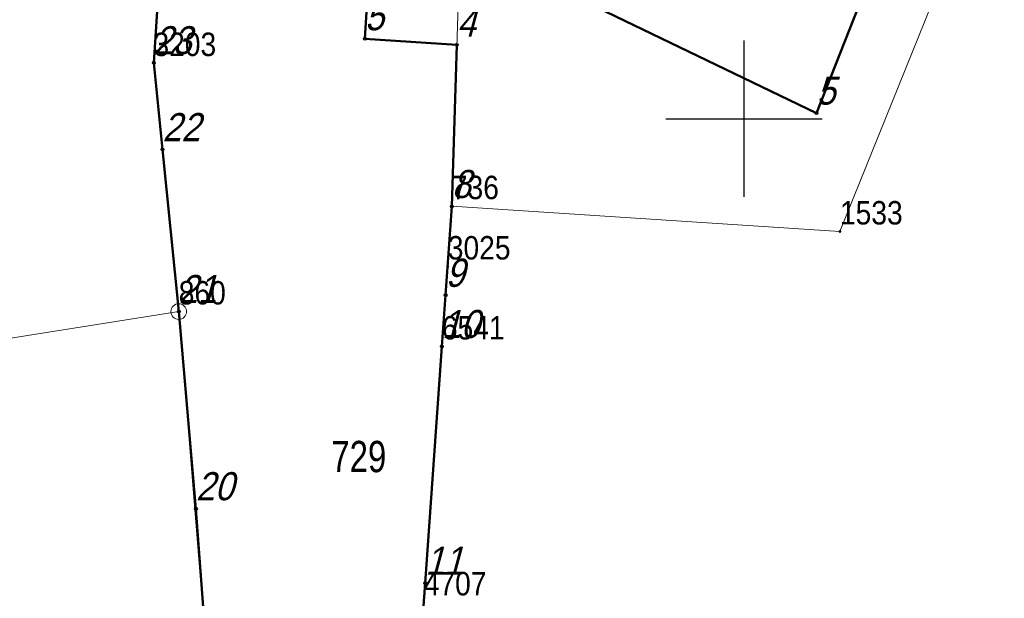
# Model space of a CAD drawing. Header units: metres. Extents: x 5551907 to 5556416, y 5709283 to 5712755.
# Tile 50 of 100: x 5554627 to 5554658, y 5710535 to 5710553. Entities that reach past the tile are written whole.
import ezdxf
from ezdxf.enums import TextEntityAlignment as Align

# ---------------------------------------------------------------- set-up
doc = ezdxf.new("R2010")
doc.units = ezdxf.units.M
doc.linetypes.add('219-500', pattern=[0])
doc.layers.get('0').update_dxf_attribs({"color": 2, "lineweight": 5})
doc.styles.get("Standard").update_dxf_attribs({"font": 'Working1250', "width": 0.75})

# ---------------------------------------------------------------- blocks, each defined once
blk = doc.blocks.new('PUNKTBUD')
at = {"color": 0}
blk.add_circle((0, 0), 0.045, dxfattribs=at)
blk = doc.blocks.new('203')
at = {"linetype": 'Continuous', "lineweight": 0}
h = blk.add_hatch(color=0, dxfattribs=at)
edge = h.paths.add_edge_path()
edge.add_arc((0, 0), 0.045, 0, 360)
blk = doc.blocks.new('202')
at = {"color": 0, "linetype": 'Continuous', "lineweight": 0}
blk.add_circle((0, 0), 0.25, dxfattribs=at)
blk = doc.blocks.new('RAMKA500K')
at = {"color": 0}
for p, q in [((250, 47.5), (250, 52.5)), ((247.5, 50), (252.5, 50))]:
    blk.add_line(p, q, dxfattribs=at)

msp = doc.modelspace()

# ---------------------------------------------------------------- linework, layer by layer
at = {"layer": '219-działka ewidencyjna', "color": 7, "linetype": '219-500', "lineweight": 18, "flags": 128}
for points in [[(5554631.67, 5710560.95), (5554631.1, 5710551.78)], [(5554658.33, 5710559.41), (5554653.07, 5710546.39)], [(5554640.92, 5710555.68), (5554640.65, 5710547.2)], [(5554631.1, 5710551.78), (5554631.91, 5710543.83)], [(5554640.65, 5710547.2), (5554640.52, 5710545.27)], [(5554640.65, 5710547.2), (5554653.07, 5710546.39)], [(5554640.52, 5710545.27), (5554640.33, 5710542.71)], [(5554631.91, 5710543.83), (5554618.18, 5710541.65)], [(5554631.91, 5710543.83), (5554633.46, 5710524.68)], [(5554640.33, 5710542.71), (5554639.75, 5710534.52)]]:
    msp.add_lwpolyline(points, dxfattribs=at)
at = {"layer": '312-budynek ewidencyjny', "color": 7, "linetype": 'CONTINUOUS', "lineweight": 50, "flags": 128}
for points in [[(5554656.43, 5710560.6), (5554652.32, 5710550.18)], [(5554638.19, 5710557.74), (5554637.87, 5710552.56)], [(5554652.32, 5710550.18), (5554640.92, 5710555.68)], [(5554631.11, 5710551.79), (5554631.3, 5710554.77)], [(5554637.87, 5710552.56), (5554640.81, 5710552.36)], [(5554640.81, 5710552.36), (5554640.65, 5710547.19)], [(5554631.39, 5710549.01), (5554631.11, 5710551.79)], [(5554631.91, 5710543.83), (5554631.39, 5710549.01)], [(5554640.65, 5710547.19), (5554640.45, 5710544.35)], [(5554640.45, 5710544.35), (5554640.33, 5710542.71)], [(5554632.46, 5710537.52), (5554631.91, 5710543.83)], [(5554640.33, 5710542.71), (5554639.8, 5710535.14)], [(5554632.98, 5710530.53), (5554632.46, 5710537.52)], [(5554639.8, 5710535.14), (5554639.38, 5710529.44)]]:
    msp.add_lwpolyline(points, dxfattribs=at)

# ---------------------------------------------------------------- block references
at = {"layer": '202-punkt graniczny', "color": 7, "linetype": 'CONTINUOUS', "lineweight": 18}
msp.add_blockref('202', (5554631.91, 5710543.83), dxfattribs=at)
at = {"layer": '203-punkt graniczny', "color": 7, "linetype": 'CONTINUOUS', "lineweight": 18}
for p in [(5554631.1, 5710551.78), (5554640.65, 5710547.2), (5554653.07, 5710546.39), (5554640.52, 5710545.27), (5554640.33, 5710542.71)]:
    msp.add_blockref('203', p, dxfattribs=at)
at = {"layer": 'Punkt budynku', "color": 5, "linetype": 'CONTINUOUS', "lineweight": 18}
for p in [(5554637.87, 5710552.56), (5554640.81, 5710552.36), (5554631.11, 5710551.79), (5554652.32, 5710550.18), (5554631.39, 5710549.01), (5554640.65, 5710547.19), (5554640.45, 5710544.35), (5554631.91, 5710543.83), (5554640.33, 5710542.71), (5554632.46, 5710537.52), (5554639.8, 5710535.14)]:
    msp.add_blockref('PUNKTBUD', p, dxfattribs=at)
at = {"layer": 'Wstawianie ramki sekcyjnej z opisem', "color": 7, "linetype": 'CONTINUOUS', "lineweight": 13}
msp.add_blockref('RAMKA500K', (5554400, 5710500), dxfattribs=at)
msp.add_blockref('RAMKA500K', (5554400, 5710500), dxfattribs=at)
msp.add_blockref('RAMKA500K', (5554400, 5710500), dxfattribs=at)
msp.add_blockref('RAMKA500K', (5554400, 5710500), dxfattribs=at)

# ---------------------------------------------------------------- texts
at = {"layer": '202-punkt graniczny-Atr103', "color": 7, "width": 0.9}
msp.add_text('860', height=0.75, dxfattribs=at).set_placement((5554631.91, 5710543.83), align=Align.BOTTOM_LEFT)
msp.add_text('860', height=0.75, dxfattribs=at).set_placement((5554631.91, 5710543.83), align=Align.BOTTOM_LEFT)
at = {"layer": '203-punkt graniczny-Atr103', "color": 7, "width": 0.9}
for s, p in [('3203', (5554631.1, 5710551.78)), ('3203', (5554631.1, 5710551.78)), ('736', (5554640.65, 5710547.2)), ('736', (5554640.65, 5710547.2)), ('1533', (5554653.07, 5710546.39)), ('1533', (5554653.07, 5710546.39)), ('3025', (5554640.52, 5710545.27)), ('3025', (5554640.52, 5710545.27)), ('6541', (5554640.33, 5710542.71)), ('6541', (5554640.33, 5710542.71)), ('4707', (5554639.75, 5710534.52)), ('4707', (5554639.75, 5710534.52))]:
    msp.add_text(s, height=0.75, dxfattribs=at).set_placement(p, align=Align.BOTTOM_LEFT)
at = {"layer": '211-numer działki ewidencyjnej', "color": 7, "linetype": 'CONTINUOUS', "lineweight": 18, "width": 0.79}
msp.add_text('729', height=1, dxfattribs=at).set_placement((5554636.79, 5710538.69))
at = {"layer": 'Punkt budynku-Atr104', "color": 5, "oblique": 15, "width": 0.9}
for s, p in [('5', (5554637.87, 5710552.56)), ('4', (5554640.81, 5710552.36)), ('23', (5554631.11, 5710551.79)), ('5', (5554652.32, 5710550.18)), ('22', (5554631.39, 5710549.01)), ('8', (5554640.65, 5710547.19)), ('9', (5554640.45, 5710544.35)), ('21', (5554631.91, 5710543.83)), ('10', (5554640.33, 5710542.71)), ('20', (5554632.46, 5710537.52)), ('11', (5554639.8, 5710535.14))]:
    msp.add_text(s, height=0.9, dxfattribs=at).set_placement(p, align=Align.BOTTOM_LEFT)

doc.saveas('drawing.dxf')
